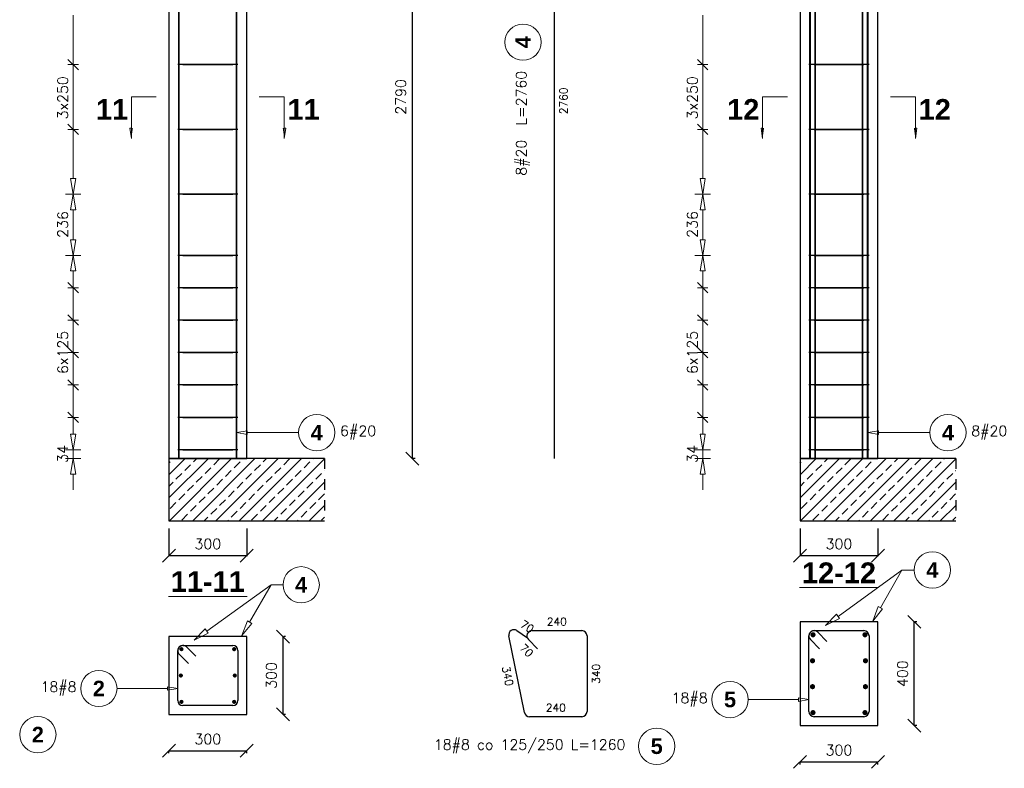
# Model space of a CAD drawing. Header units: millimetres. Extents: x -62590 to 46238, y 147773 to 522018.
# Tile 46 of 93: x 5465 to 9261, y 254318 to 257206. Entities that reach past the tile are written whole.
import ezdxf

# ---------------------------------------------------------------- set-up
doc = ezdxf.new("R2010")
doc.units = ezdxf.units.MM
doc.linetypes.add('DASHED', pattern=[2, 1, -1])
for name, color, linetype in [('AutoCAD_Structural_Detailing_deskowanie', 2, 'Continuous'), ('AutoCAD_Structural_Detailing_kształt pręta', 7, 'Continuous'), ('AutoCAD_Structural_Detailing_opis kształtu pręta', 7, 'Continuous'), ('AutoCAD_Structural_Detailing_opis rozkładu', 7, 'Continuous'), ('AutoCAD_Structural_Detailing_pręt wyrzucony', 7, 'Continuous'), ('AutoCAD_Structural_Detailing_pręty punktowe', 7, 'Continuous'), ('AutoCAD_Structural_Detailing_rozkład pręta', 7, 'Continuous'), ('AutoCAD_Structural_Detailing_symbole graficzne', 7, 'Continuous'), ('e-cad_cienkie', 1, 'Continuous')]:
    doc.layers.add(name, color=color, linetype=linetype)
doc.styles.add('style1', font='simplex.shx')
doc.styles.add('style3', font='arialbd.ttf')
doc.styles.add('style5', font='arialbd.ttf')
doc.dimstyles.new('RBCT DIM 20', dxfattribs={"dimtxt": 40, "dimasz": 50, "dimexe": 2.5, "dimexo": 150, "dimgap": 25, "dimtad": 1, "dimdec": 0, "dimzin": 1, "dimtxsty": 'style1', "dimblk": 'OBLIQUE', "dimcen": 50, "dimclrd": 8, "dimclre": 8, "dimclrt": 2, "dimadec": 0, "dimazin": 0, "dimtfac": 1, "dimtdec": 0, "dimtmove": 0, "dimatfit": 3, "dimfxl": 1, "dimarcsym": 0})

# ---------------------------------------------------------------- blocks, each defined once
blk = doc.blocks.new('_Oblique')
at = {"color": 0, "linetype": 'ByBlock', "lineweight": -2}
blk.add_line((-0.5, -0.5), (0.5, 0.5), dxfattribs=at)
blk = doc.blocks.new('*D66')
at = {"layer": 'AutoCAD_Structural_Detailing_deskowanie', "color": 8, "lineweight": -2}
for p, q in [((6979, 255513.2), (6979, 258303.2)), ((6989, 258303.2), (6981.5, 258303.2)), ((6989, 255513.2), (6981.5, 255513.2))]:
    blk.add_line(p, q, dxfattribs=at)
at = {"layer": 'Defpoints', "color": 0, "ltscale": 40}
for p in [(6839, 258303.2), (6979, 258303.2), (6839, 255513.2)]:
    blk.add_point(p, dxfattribs=at)
at = {"layer": 'AutoCAD_Structural_Detailing_deskowanie', "color": 8, "lineweight": -2, "ltscale": 40, "xscale": 50, "yscale": 50, "zscale": 50}
for p, rotation in [((6979, 258303.2), 90), ((6979, 255513.2), 270)]:
    blk.add_blockref('_Oblique', p, dxfattribs=dict(at, rotation=rotation))
at = {"layer": 'AutoCAD_Structural_Detailing_deskowanie', "color": 2, "ltscale": 40, "insert": (6934, 256908.2), "char_height": 40, "attachment_point": 5, "rotation": 90, "style": 'style1'}
blk.add_mtext('2790', dxfattribs=at)
blk = doc.blocks.new('*D68')
at = {"layer": 'AutoCAD_Structural_Detailing_deskowanie', "color": 8, "lineweight": -2}
for p, q in [((8913.5, 254483.3), (8913.5, 254883.3)), ((8923.5, 254883.3), (8916, 254883.3)), ((8923.5, 254483.3), (8916, 254483.3))]:
    blk.add_line(p, q, dxfattribs=at)
at = {"layer": 'Defpoints', "color": 0, "ltscale": 40}
for p in [(8773.5, 254883.3), (8913.5, 254883.3), (8773.5, 254483.3)]:
    blk.add_point(p, dxfattribs=at)
at = {"layer": 'AutoCAD_Structural_Detailing_deskowanie', "color": 8, "lineweight": -2, "ltscale": 40, "xscale": 50, "yscale": 50, "zscale": 50}
for p, rotation in [((8913.5, 254883.3), 90), ((8913.5, 254483.3), 270)]:
    blk.add_blockref('_Oblique', p, dxfattribs=dict(at, rotation=rotation))
at = {"layer": 'AutoCAD_Structural_Detailing_deskowanie', "color": 2, "ltscale": 40, "insert": (8868.5, 254683.3), "char_height": 40, "attachment_point": 5, "rotation": 90, "style": 'style1'}
blk.add_mtext('400', dxfattribs=at)
blk = doc.blocks.new('*D69')
at = {"layer": 'AutoCAD_Structural_Detailing_deskowanie', "color": 8, "lineweight": -2}
for p, q in [((8473.5, 254343.3), (8773.5, 254343.3)), ((8473.5, 254333.3), (8473.5, 254340.8)), ((8773.5, 254333.3), (8773.5, 254340.8))]:
    blk.add_line(p, q, dxfattribs=at)
at = {"layer": 'Defpoints', "color": 0, "ltscale": 40}
for p in [(8473.5, 254483.3), (8773.5, 254483.3), (8773.5, 254343.3)]:
    blk.add_point(p, dxfattribs=at)
at = {"layer": 'AutoCAD_Structural_Detailing_deskowanie', "color": 8, "lineweight": -2, "ltscale": 40, "xscale": 50, "yscale": 50, "zscale": 50, "rotation": 180}
blk.add_blockref('_Oblique', (8473.5, 254343.3), dxfattribs=at)
at = {"layer": 'AutoCAD_Structural_Detailing_deskowanie', "color": 8, "lineweight": -2, "ltscale": 40, "xscale": 50, "yscale": 50, "zscale": 50}
blk.add_blockref('_Oblique', (8773.5, 254343.3), dxfattribs=at)
at = {"layer": 'AutoCAD_Structural_Detailing_deskowanie', "color": 2, "ltscale": 40, "insert": (8623.5, 254388.3), "char_height": 40, "attachment_point": 5, "style": 'style1'}
blk.add_mtext('300', dxfattribs=at)
blk = doc.blocks.new('*D156')
at = {"layer": 'AutoCAD_Structural_Detailing_deskowanie', "color": 8, "lineweight": -2}
for p, q in [((6480, 254526.2), (6480, 254826.2)), ((6490, 254826.2), (6482.5, 254826.2)), ((6490, 254526.2), (6482.5, 254526.2))]:
    blk.add_line(p, q, dxfattribs=at)
at = {"layer": 'Defpoints', "color": 0, "ltscale": 40}
for p in [(6340, 254826.2), (6480, 254826.2), (6340, 254526.2)]:
    blk.add_point(p, dxfattribs=at)
at = {"layer": 'AutoCAD_Structural_Detailing_deskowanie', "color": 8, "lineweight": -2, "ltscale": 40, "xscale": 50, "yscale": 50, "zscale": 50}
for p, rotation in [((6480, 254826.2), 90), ((6480, 254526.2), 270)]:
    blk.add_blockref('_Oblique', p, dxfattribs=dict(at, rotation=rotation))
at = {"layer": 'AutoCAD_Structural_Detailing_deskowanie', "color": 2, "ltscale": 40, "insert": (6435, 254676.2), "char_height": 40, "attachment_point": 5, "rotation": 90, "style": 'style1'}
blk.add_mtext('300', dxfattribs=at)
blk = doc.blocks.new('*D157')
at = {"layer": 'AutoCAD_Structural_Detailing_deskowanie', "color": 8, "lineweight": -2}
for p, q in [((6040, 254386.2), (6340, 254386.2)), ((6040, 254376.2), (6040, 254383.7)), ((6340, 254376.2), (6340, 254383.7))]:
    blk.add_line(p, q, dxfattribs=at)
at = {"layer": 'Defpoints', "color": 0, "ltscale": 40}
for p in [(6040, 254526.2), (6340, 254526.2), (6340, 254386.2)]:
    blk.add_point(p, dxfattribs=at)
at = {"layer": 'AutoCAD_Structural_Detailing_deskowanie', "color": 8, "lineweight": -2, "ltscale": 40, "xscale": 50, "yscale": 50, "zscale": 50, "rotation": 180}
blk.add_blockref('_Oblique', (6040, 254386.2), dxfattribs=at)
at = {"layer": 'AutoCAD_Structural_Detailing_deskowanie', "color": 8, "lineweight": -2, "ltscale": 40, "xscale": 50, "yscale": 50, "zscale": 50}
blk.add_blockref('_Oblique', (6340, 254386.2), dxfattribs=at)
at = {"layer": 'AutoCAD_Structural_Detailing_deskowanie', "color": 2, "ltscale": 40, "insert": (6190, 254431.2), "char_height": 40, "attachment_point": 5, "style": 'style1'}
blk.add_mtext('300', dxfattribs=at)
blk = doc.blocks.new('*D169')
at = {"layer": 'AutoCAD_Structural_Detailing_deskowanie', "color": 8, "lineweight": -2}
for p, q in [((6040, 255243.2), (6040, 255136.4)), ((6340, 255243.2), (6340, 255136.4)), ((6040, 255138.9), (6340, 255138.9))]:
    blk.add_line(p, q, dxfattribs=at)
at = {"layer": 'Defpoints', "color": 0, "ltscale": 40}
for p in [(6040, 255393.2), (6340, 255393.2), (6340, 255138.9)]:
    blk.add_point(p, dxfattribs=at)
at = {"layer": 'AutoCAD_Structural_Detailing_deskowanie', "color": 8, "lineweight": -2, "ltscale": 40, "xscale": 50, "yscale": 50, "zscale": 50, "rotation": 180}
blk.add_blockref('_Oblique', (6040, 255138.9), dxfattribs=at)
at = {"layer": 'AutoCAD_Structural_Detailing_deskowanie', "color": 8, "lineweight": -2, "ltscale": 40, "xscale": 50, "yscale": 50, "zscale": 50}
blk.add_blockref('_Oblique', (6340, 255138.9), dxfattribs=at)
at = {"layer": 'AutoCAD_Structural_Detailing_deskowanie', "color": 2, "ltscale": 40, "insert": (6190, 255183.9), "char_height": 40, "attachment_point": 5, "style": 'style1'}
blk.add_mtext('300', dxfattribs=at)
blk = doc.blocks.new('*D171')
at = {"layer": 'AutoCAD_Structural_Detailing_deskowanie', "color": 8, "lineweight": -2}
for p, q in [((8473.5, 255243.2), (8473.5, 255136.4)), ((8773.5, 255243.2), (8773.5, 255136.4)), ((8473.5, 255138.9), (8773.5, 255138.9))]:
    blk.add_line(p, q, dxfattribs=at)
at = {"layer": 'Defpoints', "color": 0, "ltscale": 40}
for p in [(8473.5, 255393.2), (8773.5, 255393.2), (8773.5, 255138.9)]:
    blk.add_point(p, dxfattribs=at)
at = {"layer": 'AutoCAD_Structural_Detailing_deskowanie', "color": 8, "lineweight": -2, "ltscale": 40, "xscale": 50, "yscale": 50, "zscale": 50, "rotation": 180}
blk.add_blockref('_Oblique', (8473.5, 255138.9), dxfattribs=at)
at = {"layer": 'AutoCAD_Structural_Detailing_deskowanie', "color": 8, "lineweight": -2, "ltscale": 40, "xscale": 50, "yscale": 50, "zscale": 50}
blk.add_blockref('_Oblique', (8773.5, 255138.9), dxfattribs=at)
at = {"layer": 'AutoCAD_Structural_Detailing_deskowanie', "color": 2, "ltscale": 40, "insert": (8623.5, 255183.9), "char_height": 40, "attachment_point": 5, "style": 'style1'}
blk.add_mtext('300', dxfattribs=at)

msp = doc.modelspace()

# ---------------------------------------------------------------- hatches: boundary and pattern name
at = {"layer": 'AutoCAD_Structural_Detailing_pręty punktowe'}
h = msp.add_hatch(color=1, dxfattribs=at)
edge = h.paths.add_edge_path(flags=0)
edge.add_arc((8523.3, 254833.5), 10, 0, 360, ccw=False)
h = msp.add_hatch(color=1, dxfattribs=at)
edge = h.paths.add_edge_path(flags=0)
edge.add_arc((8723.8, 254833.5), 10, 0, 360, ccw=False)
h = msp.add_hatch(color=1, dxfattribs=at)
edge = h.paths.add_edge_path(flags=0)
edge.add_arc((6088.3, 254777.9), 8, 0, 360, ccw=False)
h = msp.add_hatch(color=1, dxfattribs=at)
edge = h.paths.add_edge_path(flags=0)
edge.add_arc((6291.6, 254777.9), 8, 0, 360, ccw=False)
h = msp.add_hatch(color=1, dxfattribs=at)
edge = h.paths.add_edge_path(flags=0)
edge.add_arc((8521.5, 254733.3), 10, 0, 360, ccw=False)
h = msp.add_hatch(color=1, dxfattribs=at)
edge = h.paths.add_edge_path(flags=0)
edge.add_arc((8725.5, 254733.3), 10, 0, 360, ccw=False)
h = msp.add_hatch(color=1, dxfattribs=at)
edge = h.paths.add_edge_path(flags=0)
edge.add_arc((6086, 254676.2), 8, 0, 360, ccw=False)
h = msp.add_hatch(color=1, dxfattribs=at)
edge = h.paths.add_edge_path(flags=0)
edge.add_arc((6294, 254676.2), 8, 0, 360, ccw=False)
h = msp.add_hatch(color=1, dxfattribs=at)
edge = h.paths.add_edge_path(flags=0)
edge.add_arc((8521.5, 254633.2), 10, 0, 360, ccw=False)
h = msp.add_hatch(color=1, dxfattribs=at)
edge = h.paths.add_edge_path(flags=0)
edge.add_arc((8725.5, 254633.2), 10, 0, 360, ccw=False)
h = msp.add_hatch(color=1, dxfattribs=at)
edge = h.paths.add_edge_path(flags=0)
edge.add_arc((6088.3, 254574.6), 8, 0, 360, ccw=False)
h = msp.add_hatch(color=1, dxfattribs=at)
edge = h.paths.add_edge_path(flags=0)
edge.add_arc((6291.6, 254574.6), 8, 0, 360, ccw=False)
h = msp.add_hatch(color=1, dxfattribs=at)
edge = h.paths.add_edge_path(flags=0)
edge.add_arc((8523.3, 254533), 10, 0, 360, ccw=False)
h = msp.add_hatch(color=1, dxfattribs=at)
edge = h.paths.add_edge_path(flags=0)
edge.add_arc((8723.8, 254533), 10, 0, 360, ccw=False)
at = {"layer": 'AutoCAD_Structural_Detailing_symbole graficzne', "linetype": 'Continuous', "lineweight": 0}
for points in [[(5895.4, 256748.2), (5895.4, 256788.2), (5901.1, 256788.2)], [(6484.6, 256748.2), (6484.6, 256788.2), (6478.9, 256788.2)], [(8328.9, 256748.2), (8328.9, 256788.2), (8334.6, 256788.2)], [(8918.1, 256748.2), (8918.1, 256788.2), (8912.4, 256788.2)]]:
    msp.add_hatch(color=7, dxfattribs=at).paths.add_polyline_path(points, flags=0)
at = {"layer": 'e-cad_cienkie', "linetype": 'ByBlock', "ltscale": 40}
h = msp.add_hatch(dxfattribs=at)
h.set_pattern_fill('ANSI33', color=8, scale=10)
h.set_pattern_definition([(45, (9176.52, 4895.227), (-44.90128, 44.90128), []), (45, (9221.424, 4895.227), (-44.90128, 44.90128), [31.75, -15.875])])
h.paths.add_polyline_path([(6640, 255513.2), (6040, 255513.2), (6040, 255273.2), (6640, 255273.2)])
h = msp.add_hatch(dxfattribs=at)
h.set_pattern_fill('ANSI33', color=8, scale=10)
h.set_pattern_definition([(45, (11610.044, 4895.227), (-44.90128, 44.90128), []), (45, (11654.945, 4895.227), (-44.90128, 44.90128), [31.75, -15.875])])
h.paths.add_polyline_path([(9073.5, 255513.2), (8473.5, 255513.2), (8473.5, 255273.2), (9073.5, 255273.2)])

# ---------------------------------------------------------------- linework, layer by layer
at = {"layer": 'AutoCAD_Structural_Detailing_deskowanie', "color": 2, "linetype": 'Continuous'}
for p, q in [((6040, 258603.2), (6040, 255513.2)), ((6340, 255513.2), (6340, 258603.2)), ((8473.5, 258303.2), (8473.5, 255513.2)), ((8773.5, 255513.2), (8773.5, 258303.2)), ((6040, 255513.2), (6340, 255513.2)), ((8473.5, 255513.2), (8773.5, 255513.2)), ((8773.5, 254883.3), (8473.5, 254883.3)), ((8473.5, 254883.3), (8473.5, 254483.3)), ((8773.5, 254883.3), (8473.5, 254883.3)), ((8473.5, 254883.3), (8473.5, 254483.3)), ((8773.5, 254483.3), (8773.5, 254883.3)), ((8773.5, 254483.3), (8773.5, 254883.3)), ((6340, 254826.2), (6040, 254826.2)), ((6040, 254826.2), (6040, 254526.2)), ((6340, 254826.2), (6040, 254826.2)), ((6040, 254826.2), (6040, 254526.2)), ((6340, 254526.2), (6340, 254826.2)), ((6340, 254526.2), (6340, 254826.2)), ((6040, 254526.2), (6340, 254526.2)), ((6040, 254526.2), (6340, 254526.2)), ((8473.5, 254483.3), (8773.5, 254483.3)), ((8473.5, 254483.3), (8773.5, 254483.3))]:
    msp.add_line(p, q, dxfattribs=at)
at = {"layer": 'AutoCAD_Structural_Detailing_deskowanie', "color": 0, "lineweight": 0}
for p, q in [((8471.8, 255016.3), (8775.3, 255016.3)), ((6037.9, 254981.6), (6342.1, 254981.6))]:
    msp.add_line(p, q, dxfattribs=at)
at = {"layer": 'AutoCAD_Structural_Detailing_kształt pręta', "color": 3}
for p, q in [((6078, 255513.2), (6078, 258273.2)), ((6079.7, 255513.2), (6079.7, 258273.2)), ((6300.2, 255513.2), (6300.2, 258273.2)), ((6302, 255513.2), (6302, 258273.2)), ((8511.5, 255513.2), (8511.5, 258273.2)), ((8511.5, 255513.2), (8511.5, 258273.2)), ((8513.3, 255513.2), (8513.3, 258273.2)), ((8531.5, 255513.2), (8531.5, 258273.2)), ((8531.5, 255513.2), (8531.5, 258273.2)), ((8533.3, 255513.2), (8533.3, 258273.2)), ((8713.8, 255513.2), (8713.8, 258273.2)), ((8715.5, 255513.2), (8715.5, 258273.2)), ((8715.5, 255513.2), (8715.5, 258273.2)), ((8733.8, 255513.2), (8733.8, 258273.2)), ((8735.5, 255513.2), (8735.5, 258273.2)), ((8735.5, 255513.2), (8735.5, 258273.2)), ((8511.5, 255513.2), (8531.5, 255513.2)), ((8511.5, 255513.2), (8531.5, 255513.2)), ((8513.3, 255513.2), (8533.3, 255513.2)), ((8713.8, 255513.2), (8733.8, 255513.2)), ((8715.5, 255513.2), (8735.5, 255513.2)), ((8715.5, 255513.2), (8735.5, 255513.2)), ((8527.5, 254849.3), (8719.5, 254849.3)), ((8541.6, 254843.4), (8577, 254808)), ((8507.5, 254537.3), (8507.5, 254829.3)), ((8548.7, 254779.8), (8513.4, 254815.1)), ((8739.5, 254829.3), (8739.5, 254537.3)), ((6074, 254580.2), (6074, 254772.2)), ((6094, 254792.2), (6286, 254792.2)), ((6108.1, 254786.4), (6143.5, 254751)), ((6306, 254772.2), (6306, 254580.2)), ((6115.2, 254722.7), (6079.8, 254758.1)), ((6286, 254560.2), (6094, 254560.2)), ((8719.5, 254517.3), (8527.5, 254517.3))]:
    msp.add_line(p, q, dxfattribs=at)
for centre, start, end in [((8527.5, 254829.3), 90, 225), ((8527.5, 254829.3), 45, 180), ((8719.5, 254829.3), 0, 90), ((6094, 254772.2), 90, 225), ((6094, 254772.2), 45, 180), ((6286, 254772.2), 0, 90), ((6094, 254580.2), 180, 270), ((6286, 254580.2), 270, 0), ((8527.5, 254537.3), 180, 270), ((8719.5, 254537.3), 270, 0)]:
    msp.add_arc(centre, 20, start, end, dxfattribs=at)
at = {"layer": 'AutoCAD_Structural_Detailing_opis kształtu pręta', "color": 8, "lineweight": 0}
for p, q in [((6302, 255613.2), (6342, 255619.8)), ((6342, 255606.5), (6302, 255613.2)), ((6342, 255606.5), (6342, 255619.8)), ((6540, 255613.2), (6342, 255613.2)), ((8735.5, 255613.2), (8775.5, 255619.8)), ((8775.5, 255606.5), (8735.5, 255613.2)), ((8775.5, 255606.5), (8775.5, 255619.8)), ((8973.5, 255613.2), (8775.5, 255613.2)), ((5840, 254626.2), (6034, 254626.2)), ((6034, 254632.9), (6074, 254626.2)), ((6034, 254632.9), (6034, 254619.6)), ((6074, 254626.2), (6034, 254619.6)), ((8273.5, 254583.3), (8467.5, 254583.3)), ((8467.5, 254589.9), (8507.5, 254583.3)), ((8467.5, 254589.9), (8467.5, 254576.6)), ((8507.5, 254583.3), (8467.5, 254576.6))]:
    msp.add_line(p, q, dxfattribs=at)
for centre in [(6610, 255613.2), (9043.5, 255613.2), (5770, 254626.2), (8203.5, 254583.3)]:
    msp.add_circle(centre, 70, dxfattribs=at)
at = {"layer": 'AutoCAD_Structural_Detailing_opis rozkładu', "color": 8, "lineweight": 0}
for p, q in [((5670.8, 257033.2), (5670.8, 257223.2)), ((8098.1, 257033.2), (8098.1, 257223.2)), ((5690.8, 257013.2), (5650.8, 257053.2)), ((8118.1, 257013.2), (8078.1, 257053.2)), ((5650.8, 257033.2), (5690.8, 257033.2)), ((5670.8, 256783.2), (5670.8, 257033.2)), ((5670.8, 257033.2), (5670.8, 256783.2)), ((8078.1, 257033.2), (8118.1, 257033.2)), ((8098.1, 256783.2), (8098.1, 257033.2)), ((8098.1, 257033.2), (8098.1, 256783.2)), ((5650.8, 256803.2), (5690.8, 256763.2)), ((5650.8, 256783.2), (5690.8, 256783.2)), ((5670.8, 256783.2), (5670.8, 256593.2)), ((8078.1, 256803.2), (8118.1, 256763.2)), ((8078.1, 256783.2), (8118.1, 256783.2)), ((8098.1, 256783.2), (8098.1, 256593.2)), ((5670.8, 256533.2), (5660.8, 256593.2)), ((5680.8, 256593.2), (5660.8, 256593.2)), ((5680.8, 256593.2), (5670.8, 256533.2)), ((8098.1, 256533.2), (8088.1, 256593.2)), ((8108.1, 256593.2), (8088.1, 256593.2)), ((8108.1, 256593.2), (8098.1, 256533.2)), ((5640.8, 256533.2), (5700.8, 256533.2)), ((5640.8, 256533.2), (5700.8, 256533.2)), ((5660.8, 256473.2), (5670.8, 256533.2)), ((5670.8, 256533.2), (5680.8, 256473.2)), ((8068.1, 256533.2), (8128.1, 256533.2)), ((8068.1, 256533.2), (8128.1, 256533.2)), ((8088.1, 256473.2), (8098.1, 256533.2)), ((8098.1, 256533.2), (8108.1, 256473.2)), ((5660.8, 256473.2), (5680.8, 256473.2)), ((5670.8, 256415.2), (5670.8, 256473.2)), ((8088.1, 256473.2), (8108.1, 256473.2)), ((8098.1, 256415.2), (8098.1, 256473.2)), ((5670.8, 256415.2), (5670.8, 256357.2)), ((8098.1, 256415.2), (8098.1, 256357.2)), ((5670.8, 256297.2), (5660.8, 256357.2)), ((5680.8, 256357.2), (5660.8, 256357.2)), ((5680.8, 256357.2), (5670.8, 256297.2)), ((8098.1, 256297.2), (8088.1, 256357.2)), ((8108.1, 256357.2), (8088.1, 256357.2)), ((8108.1, 256357.2), (8098.1, 256297.2)), ((5640.8, 256297.2), (5700.8, 256297.2)), ((5640.8, 256297.2), (5700.8, 256297.2)), ((5660.8, 256237.2), (5670.8, 256297.2)), ((5670.8, 256297.2), (5680.8, 256237.2)), ((8068.1, 256297.2), (8128.1, 256297.2)), ((8068.1, 256297.2), (8128.1, 256297.2)), ((8088.1, 256237.2), (8098.1, 256297.2)), ((8098.1, 256297.2), (8108.1, 256237.2)), ((5660.8, 256237.2), (5680.8, 256237.2)), ((5670.8, 256172.2), (5670.8, 256237.2)), ((8088.1, 256237.2), (8108.1, 256237.2)), ((8098.1, 256172.2), (8098.1, 256237.2)), ((5690.8, 256152.2), (5650.8, 256192.2)), ((5650.8, 256172.2), (5690.8, 256172.2)), ((5670.8, 256047.2), (5670.8, 256172.2)), ((8118.1, 256152.2), (8078.1, 256192.2)), ((8078.1, 256172.2), (8118.1, 256172.2)), ((8098.1, 256047.2), (8098.1, 256172.2)), ((5690.8, 256027.2), (5650.8, 256067.2)), ((8118.1, 256027.2), (8078.1, 256067.2)), ((5650.8, 256047.2), (5690.8, 256047.2)), ((5670.8, 255922.2), (5670.8, 256047.2)), ((8078.1, 256047.2), (8118.1, 256047.2)), ((8098.1, 255922.2), (8098.1, 256047.2)), ((5690.8, 255902.2), (5650.8, 255942.2)), ((8118.1, 255902.2), (8078.1, 255942.2)), ((5650.8, 255922.2), (5690.8, 255922.2)), ((5670.8, 255859.7), (5670.8, 255922.2)), ((8078.1, 255922.2), (8118.1, 255922.2)), ((8098.1, 255859.7), (8098.1, 255922.2)), ((5670.8, 255859.7), (5670.8, 255797.2)), ((8098.1, 255859.7), (8098.1, 255797.2)), ((5650.8, 255817.2), (5690.8, 255777.2)), ((5650.8, 255797.2), (5690.8, 255797.2)), ((5670.8, 255797.2), (5670.8, 255672.2)), ((8078.1, 255817.2), (8118.1, 255777.2)), ((8078.1, 255797.2), (8118.1, 255797.2)), ((8098.1, 255797.2), (8098.1, 255672.2)), ((5650.8, 255692.2), (5690.8, 255652.2)), ((8078.1, 255692.2), (8118.1, 255652.2)), ((5650.8, 255672.2), (5690.8, 255672.2)), ((5670.8, 255672.2), (5670.8, 255607.2)), ((8078.1, 255672.2), (8118.1, 255672.2)), ((8098.1, 255672.2), (8098.1, 255607.2)), ((5670.8, 255547.2), (5660.8, 255607.2)), ((5680.8, 255607.2), (5660.8, 255607.2)), ((5680.8, 255607.2), (5670.8, 255547.2)), ((8098.1, 255547.2), (8088.1, 255607.2)), ((8108.1, 255607.2), (8088.1, 255607.2)), ((8108.1, 255607.2), (8098.1, 255547.2)), ((5640.8, 255547.2), (5700.8, 255547.2)), ((5670.8, 255547.2), (5670.8, 255513.2)), ((8068.1, 255547.2), (8128.1, 255547.2)), ((8098.1, 255547.2), (8098.1, 255513.2)), ((5700.8, 255513.2), (5640.8, 255513.2)), ((5660.8, 255453.2), (5670.8, 255513.2)), ((5670.8, 255513.2), (5680.8, 255453.2)), ((8128.1, 255513.2), (8068.1, 255513.2)), ((8088.1, 255453.2), (8098.1, 255513.2)), ((8098.1, 255513.2), (8108.1, 255453.2)), ((5660.8, 255453.2), (5680.8, 255453.2)), ((5670.8, 255393.2), (5670.8, 255453.2)), ((8088.1, 255453.2), (8108.1, 255453.2)), ((8098.1, 255393.2), (8098.1, 255453.2)), ((8865.5, 255083.3), (8620.2, 254904.2)), ((8865.5, 255083.3), (8783, 254937.9)), ((8865.5, 255083.3), (8913.5, 255083.3)), ((6434, 255026.2), (6185.8, 254847.9)), ((6434, 255026.2), (6351.3, 254882)), ((6434, 255026.2), (6480, 255026.2)), ((8753.4, 254885.7), (8774.3, 254942.8)), ((8791.7, 254932.9), (8753.4, 254885.7)), ((8791.7, 254932.9), (8774.3, 254942.8)), ((6321.5, 254830), (6342.6, 254887)), ((6360, 254877), (6342.6, 254887)), ((8571.7, 254868.9), (8614.3, 254912.3)), ((8626.1, 254896.2), (8571.7, 254868.9)), ((8626.1, 254896.2), (8614.3, 254912.3)), ((6137.1, 254812.9), (6179.9, 254856)), ((6191.6, 254839.8), (6179.9, 254856)), ((6360, 254877), (6321.5, 254830)), ((6191.6, 254839.8), (6137.1, 254812.9))]:
    msp.add_line(p, q, dxfattribs=at)
for centre in [(8983.5, 255083.3), (6550, 255026.2)]:
    msp.add_circle(centre, 70, dxfattribs=at)
at = {"layer": 'AutoCAD_Structural_Detailing_pręt wyrzucony', "color": 3}
for p, q in [((7526.3, 255513.2, 200.3), (7526.3, 258273.2, 200.3)), ((7381.3, 254849.8), (7423, 254822.1)), ((7440.1, 254849.3), (7632.1, 254849.3)), ((7410.6, 254533.3), (7350.7, 254829.1)), ((7461.3, 254779.8), (7425.9, 254815.1)), ((7652.1, 254829.3), (7652.1, 254537.3)), ((7632.1, 254517.3), (7430.2, 254517.3))]:
    msp.add_line(p, q, dxfattribs=at)
at = {"layer": 'AutoCAD_Structural_Detailing_pręt wyrzucony', "color": 8, "lineweight": 0}
for centre in [(7405.2, 257119.5), (5534.7, 254448.2), (7920.7, 254403.2)]:
    msp.add_circle(centre, 70, dxfattribs=at)
at = {"layer": 'AutoCAD_Structural_Detailing_pręt wyrzucony', "color": 3}
for centre, start, end in [((7370.3, 254833.1), 56.4592, 191.4592), ((7440.1, 254829.3), 90, 225), ((7632.1, 254829.3), 0, 90), ((7632.1, 254537.3), 270, 0), ((7430.2, 254537.3), 191.4592, 270)]:
    msp.add_arc(centre, 20, start, end, dxfattribs=at)
at = {"layer": 'AutoCAD_Structural_Detailing_rozkład pręta', "color": 3, "linetype": 'ByBlock', "lineweight": 25}
for p, q in [((6094, 257033.2), (6074, 257033.2)), ((6094, 257033.2), (6074, 257033.2)), ((6108.1, 257033.2), (6074, 257033.2)), ((6115.2, 257033.2), (6079.8, 257033.2)), ((6094, 257033.2), (6286, 257033.2)), ((6286, 257033.2), (6094, 257033.2)), ((6108.1, 257033.2), (6143.5, 257033.2)), ((6306, 257033.2), (6286, 257033.2)), ((6306, 257033.2), (6286, 257033.2)), ((8527.5, 257033.2), (8507.5, 257033.2)), ((8527.5, 257033.2), (8507.5, 257033.2)), ((8541.6, 257033.2), (8507.5, 257033.2)), ((8548.7, 257033.2), (8513.4, 257033.2)), ((8527.5, 257033.2), (8719.5, 257033.2)), ((8719.5, 257033.2), (8527.5, 257033.2)), ((8541.6, 257033.2), (8577, 257033.2)), ((8739.5, 257033.2), (8719.5, 257033.2)), ((8739.5, 257033.2), (8719.5, 257033.2)), ((6094, 256783.2), (6074, 256783.2)), ((6094, 256783.2), (6074, 256783.2)), ((6108.1, 256783.2), (6074, 256783.2)), ((6115.2, 256783.2), (6079.8, 256783.2)), ((6094, 256783.2), (6286, 256783.2)), ((6286, 256783.2), (6094, 256783.2)), ((6108.1, 256783.2), (6143.5, 256783.2)), ((6306, 256783.2), (6286, 256783.2)), ((6306, 256783.2), (6286, 256783.2)), ((8527.5, 256783.2), (8507.5, 256783.2)), ((8527.5, 256783.2), (8507.5, 256783.2)), ((8541.6, 256783.2), (8507.5, 256783.2)), ((8548.7, 256783.2), (8513.4, 256783.2)), ((8527.5, 256783.2), (8719.5, 256783.2)), ((8719.5, 256783.2), (8527.5, 256783.2)), ((8541.6, 256783.2), (8577, 256783.2)), ((8739.5, 256783.2), (8719.5, 256783.2)), ((8739.5, 256783.2), (8719.5, 256783.2)), ((6094, 256533.2), (6074, 256533.2)), ((6094, 256533.2), (6074, 256533.2)), ((6108.1, 256533.2), (6074, 256533.2)), ((6115.2, 256533.2), (6079.8, 256533.2)), ((6094, 256533.2), (6286, 256533.2)), ((6286, 256533.2), (6094, 256533.2)), ((6108.1, 256533.2), (6143.5, 256533.2)), ((6306, 256533.2), (6286, 256533.2)), ((6306, 256533.2), (6286, 256533.2)), ((8527.5, 256533.2), (8507.5, 256533.2)), ((8527.5, 256533.2), (8507.5, 256533.2)), ((8541.6, 256533.2), (8507.5, 256533.2)), ((8548.7, 256533.2), (8513.4, 256533.2)), ((8527.5, 256533.2), (8719.5, 256533.2)), ((8719.5, 256533.2), (8527.5, 256533.2)), ((8541.6, 256533.2), (8577, 256533.2)), ((8739.5, 256533.2), (8719.5, 256533.2)), ((8739.5, 256533.2), (8719.5, 256533.2)), ((6094, 256297.2), (6074, 256297.2)), ((6094, 256297.2), (6074, 256297.2)), ((6108.1, 256297.2), (6074, 256297.2)), ((6115.2, 256297.2), (6079.8, 256297.2)), ((6094, 256297.2), (6286, 256297.2)), ((6286, 256297.2), (6094, 256297.2)), ((6108.1, 256297.2), (6143.5, 256297.2)), ((6306, 256297.2), (6286, 256297.2)), ((6306, 256297.2), (6286, 256297.2)), ((8527.5, 256297.2), (8507.5, 256297.2)), ((8527.5, 256297.2), (8507.5, 256297.2)), ((8541.6, 256297.2), (8507.5, 256297.2)), ((8548.7, 256297.2), (8513.4, 256297.2)), ((8527.5, 256297.2), (8719.5, 256297.2)), ((8719.5, 256297.2), (8527.5, 256297.2)), ((8541.6, 256297.2), (8577, 256297.2)), ((8739.5, 256297.2), (8719.5, 256297.2)), ((8739.5, 256297.2), (8719.5, 256297.2)), ((6094, 256172.2), (6074, 256172.2)), ((6094, 256172.2), (6074, 256172.2)), ((6108.1, 256172.2), (6074, 256172.2)), ((6115.2, 256172.2), (6079.8, 256172.2)), ((6094, 256172.2), (6286, 256172.2)), ((6286, 256172.2), (6094, 256172.2)), ((6108.1, 256172.2), (6143.5, 256172.2)), ((6306, 256172.2), (6286, 256172.2)), ((6306, 256172.2), (6286, 256172.2)), ((8527.5, 256172.2), (8507.5, 256172.2)), ((8527.5, 256172.2), (8507.5, 256172.2)), ((8541.6, 256172.2), (8507.5, 256172.2)), ((8548.7, 256172.2), (8513.4, 256172.2)), ((8527.5, 256172.2), (8719.5, 256172.2)), ((8719.5, 256172.2), (8527.5, 256172.2)), ((8541.6, 256172.2), (8577, 256172.2)), ((8739.5, 256172.2), (8719.5, 256172.2)), ((8739.5, 256172.2), (8719.5, 256172.2)), ((6094, 256047.2), (6074, 256047.2)), ((6094, 256047.2), (6074, 256047.2)), ((6108.1, 256047.2), (6074, 256047.2)), ((6115.2, 256047.2), (6079.8, 256047.2)), ((6094, 256047.2), (6286, 256047.2)), ((6286, 256047.2), (6094, 256047.2)), ((6108.1, 256047.2), (6143.5, 256047.2)), ((6306, 256047.2), (6286, 256047.2)), ((6306, 256047.2), (6286, 256047.2)), ((8527.5, 256047.2), (8507.5, 256047.2)), ((8527.5, 256047.2), (8507.5, 256047.2)), ((8541.6, 256047.2), (8507.5, 256047.2)), ((8548.7, 256047.2), (8513.4, 256047.2)), ((8527.5, 256047.2), (8719.5, 256047.2)), ((8719.5, 256047.2), (8527.5, 256047.2)), ((8541.6, 256047.2), (8577, 256047.2)), ((8739.5, 256047.2), (8719.5, 256047.2)), ((8739.5, 256047.2), (8719.5, 256047.2)), ((6094, 255922.2), (6074, 255922.2)), ((6094, 255922.2), (6074, 255922.2)), ((6108.1, 255922.2), (6074, 255922.2)), ((6115.2, 255922.2), (6079.8, 255922.2)), ((6094, 255922.2), (6286, 255922.2)), ((6286, 255922.2), (6094, 255922.2)), ((6108.1, 255922.2), (6143.5, 255922.2)), ((6306, 255922.2), (6286, 255922.2)), ((6306, 255922.2), (6286, 255922.2)), ((8527.5, 255922.2), (8507.5, 255922.2)), ((8527.5, 255922.2), (8507.5, 255922.2)), ((8541.6, 255922.2), (8507.5, 255922.2)), ((8548.7, 255922.2), (8513.4, 255922.2)), ((8527.5, 255922.2), (8719.5, 255922.2)), ((8719.5, 255922.2), (8527.5, 255922.2)), ((8541.6, 255922.2), (8577, 255922.2)), ((8739.5, 255922.2), (8719.5, 255922.2)), ((8739.5, 255922.2), (8719.5, 255922.2)), ((6094, 255797.2), (6074, 255797.2)), ((6094, 255797.2), (6074, 255797.2)), ((6108.1, 255797.2), (6074, 255797.2)), ((6115.2, 255797.2), (6079.8, 255797.2)), ((6094, 255797.2), (6286, 255797.2)), ((6286, 255797.2), (6094, 255797.2)), ((6108.1, 255797.2), (6143.5, 255797.2)), ((6306, 255797.2), (6286, 255797.2)), ((6306, 255797.2), (6286, 255797.2)), ((8527.5, 255797.2), (8507.5, 255797.2)), ((8527.5, 255797.2), (8507.5, 255797.2)), ((8541.6, 255797.2), (8507.5, 255797.2)), ((8548.7, 255797.2), (8513.4, 255797.2)), ((8527.5, 255797.2), (8719.5, 255797.2)), ((8719.5, 255797.2), (8527.5, 255797.2)), ((8541.6, 255797.2), (8577, 255797.2)), ((8739.5, 255797.2), (8719.5, 255797.2)), ((8739.5, 255797.2), (8719.5, 255797.2)), ((6094, 255672.2), (6074, 255672.2)), ((6094, 255672.2), (6074, 255672.2)), ((6108.1, 255672.2), (6074, 255672.2)), ((6115.2, 255672.2), (6079.8, 255672.2)), ((6094, 255672.2), (6286, 255672.2)), ((6286, 255672.2), (6094, 255672.2)), ((6108.1, 255672.2), (6143.5, 255672.2)), ((6306, 255672.2), (6286, 255672.2)), ((6306, 255672.2), (6286, 255672.2)), ((8527.5, 255672.2), (8507.5, 255672.2)), ((8527.5, 255672.2), (8507.5, 255672.2)), ((8541.6, 255672.2), (8507.5, 255672.2)), ((8548.7, 255672.2), (8513.4, 255672.2)), ((8527.5, 255672.2), (8719.5, 255672.2)), ((8719.5, 255672.2), (8527.5, 255672.2)), ((8541.6, 255672.2), (8577, 255672.2)), ((8739.5, 255672.2), (8719.5, 255672.2)), ((8739.5, 255672.2), (8719.5, 255672.2)), ((6094, 255547.2), (6074, 255547.2)), ((6094, 255547.2), (6074, 255547.2)), ((6108.1, 255547.2), (6074, 255547.2)), ((6115.2, 255547.2), (6079.8, 255547.2)), ((6094, 255547.2), (6286, 255547.2)), ((6286, 255547.2), (6094, 255547.2)), ((6108.1, 255547.2), (6143.5, 255547.2)), ((6306, 255547.2), (6286, 255547.2)), ((6306, 255547.2), (6286, 255547.2)), ((8527.5, 255547.2), (8507.5, 255547.2)), ((8527.5, 255547.2), (8507.5, 255547.2)), ((8541.6, 255547.2), (8507.5, 255547.2)), ((8548.7, 255547.2), (8513.4, 255547.2)), ((8527.5, 255547.2), (8719.5, 255547.2)), ((8719.5, 255547.2), (8527.5, 255547.2)), ((8541.6, 255547.2), (8577, 255547.2)), ((8739.5, 255547.2), (8719.5, 255547.2)), ((8739.5, 255547.2), (8719.5, 255547.2))]:
    msp.add_line(p, q, dxfattribs=at)
at = {"layer": 'AutoCAD_Structural_Detailing_symbole graficzne', "color": 7, "linetype": 'Continuous', "lineweight": 0}
for p, q in [((5895.4, 256908.2), (5991.4, 256908.2)), ((5895.4, 256748.2), (5895.4, 256908.2)), ((6484.6, 256908.2), (6388.6, 256908.2)), ((6484.6, 256748.2), (6484.6, 256908.2)), ((8328.9, 256908.2), (8424.9, 256908.2)), ((8328.9, 256748.2), (8328.9, 256908.2)), ((8918.1, 256908.2), (8822.1, 256908.2)), ((8918.1, 256748.2), (8918.1, 256908.2)), ((5895.4, 256788.2), (5889.7, 256788.2)), ((5895.4, 256748.2), (5889.7, 256788.2)), ((6484.6, 256788.2), (6490.3, 256788.2)), ((6484.6, 256748.2), (6490.3, 256788.2)), ((8328.9, 256788.2), (8323.2, 256788.2)), ((8328.9, 256748.2), (8323.2, 256788.2)), ((8918.1, 256788.2), (8923.8, 256788.2)), ((8918.1, 256748.2), (8923.8, 256788.2))]:
    msp.add_line(p, q, dxfattribs=at)
at = {"layer": 'AutoCAD_Structural_Detailing_symbole graficzne', "color": 0, "lineweight": 0}
for p, q in [((8471.8, 255016.3), (8775.3, 255016.3)), ((6037.9, 254981.6), (6342.1, 254981.6))]:
    msp.add_line(p, q, dxfattribs=at)
at = {"layer": 'e-cad_cienkie', "color": 8, "linetype": 'DASHED', "ltscale": 40}
for p, q in [((6640, 255513.2), (6640, 255273.2)), ((9073.5, 255513.2), (9073.5, 255273.2))]:
    msp.add_line(p, q, dxfattribs=at)
at = {"layer": 'e-cad_cienkie', "color": 1, "linetype": 'ByBlock', "ltscale": 40}
for points in [[(6640, 255513.2), (6040, 255513.2), (6040, 255273.2), (6640, 255273.2)], [(9073.5, 255513.2), (8473.5, 255513.2), (8473.5, 255273.2), (9073.5, 255273.2)]]:
    msp.add_lwpolyline(points, dxfattribs=at)

# ---------------------------------------------------------------- texts
at = {"layer": 'AutoCAD_Structural_Detailing_deskowanie', "color": 73, "insert": (8623.5, 255072.5), "char_height": 80, "attachment_point": 5, "style": 'style5'}
msp.add_mtext('12-12', dxfattribs=at)
at = {"layer": 'AutoCAD_Structural_Detailing_opis kształtu pręta', "color": 1, "char_height": 60, "attachment_point": 5, "style": 'style3'}
for s, insert in [('4', (6610, 255613.2)), ('4', (9043.5, 255613.2)), ('2', (5770, 254626.2)), ('5', (8203.5, 254583.3))]:
    msp.add_mtext(s, dxfattribs=dict(at, insert=insert))
at = {"layer": 'AutoCAD_Structural_Detailing_opis kształtu pręta', "color": 2, "char_height": 40, "attachment_point": 5, "style": 'style1'}
for s, insert in [('6#20  ', (6769.5, 255613.2)), ('8#20  ', (9203, 255613.2)), ('18#8  ', (5614.3, 254626.2)), ('18#8  ', (8047.8, 254583.3))]:
    msp.add_mtext(s, dxfattribs=dict(at, insert=insert))
at = {"layer": 'AutoCAD_Structural_Detailing_opis rozkładu', "color": 2, "char_height": 40, "attachment_point": 7, "rotation": 90, "style": 'style1'}
for s, insert in [('3x250', (5650.8, 256821.5)), ('3x250', (8078.1, 256821.5)), ('236', (5650.8, 256364.7)), ('236', (8078.1, 256364.7)), ('6x125', (5650.8, 255839.3)), ('6x125', (8078.1, 255839.3)), ('34', (5650.8, 255496.8)), ('34', (8078.1, 255496.8))]:
    msp.add_mtext(s, dxfattribs=dict(at, insert=insert))
at = {"layer": 'AutoCAD_Structural_Detailing_opis rozkładu', "color": 1, "char_height": 60, "attachment_point": 5, "style": 'style3'}
for insert in [(8983.5, 255083.3), (6550, 255026.2)]:
    msp.add_mtext('4', dxfattribs=dict(at, insert=insert))
at = {"layer": 'AutoCAD_Structural_Detailing_pręt wyrzucony', "color": 1, "insert": (7405.2, 257119.5), "char_height": 60, "attachment_point": 5, "rotation": 90, "style": 'style3'}
msp.add_mtext('4', dxfattribs=at)
at = {"layer": 'AutoCAD_Structural_Detailing_pręt wyrzucony', "color": 2, "attachment_point": 5, "style": 'style1'}
for s, insert, char_height, rotation in [('8#20  L=2760', (7405.2, 256806.6), 40, 90), ('2760', (7561.3, 256893.2, 200.3), 30, 90), ('70', (7421.5, 254865.1), 30, 326.4592), ('70', (7418.9, 254772.7), 30, 315), ('340', (7346.3, 254674.2), 30, 281.4592), ('340', (7687.1, 254683.3), 30, 90)]:
    msp.add_mtext(s, dxfattribs=dict(at, insert=insert, char_height=char_height, rotation=rotation))
for s, insert, char_height in [('240', (7536.1, 254884.3), 30), ('240', (7531.2, 254552.3), 30), ('18#8 co 125/250 L=1260', (7430.7, 254403.2), 40)]:
    msp.add_mtext(s, dxfattribs=dict(at, insert=insert, char_height=char_height))
at = {"layer": 'AutoCAD_Structural_Detailing_pręt wyrzucony', "color": 1, "char_height": 60, "attachment_point": 5, "style": 'style3'}
for s, insert in [('2', (5534.7, 254448.2)), ('5', (7920.7, 254403.2))]:
    msp.add_mtext(s, dxfattribs=dict(at, insert=insert))
at = {"layer": 'AutoCAD_Structural_Detailing_symbole graficzne', "color": 1, "char_height": 80, "attachment_point": 5, "style": 'style5'}
for s, insert in [('11', (5820.8, 256860)), ('11', (6559.2, 256860)), ('12', (8254.3, 256860)), ('12', (8992.7, 256860)), ('12-12', (8623.5, 255072.5)), ('11-11', (6190, 255038.8))]:
    msp.add_mtext(s, dxfattribs=dict(at, insert=insert))

# ---------------------------------------------------------------- dimensions: what is measured, and where the dimension line sits
at = {"layer": 'AutoCAD_Structural_Detailing_deskowanie'}
for p1, p2, distance, override, picture, middle in [((6839, 255513.2), (6839, 258303.2), -140, {"dimscale": 1, "dimtmove": 1}, '*D66', (6934, 256908.2)), ((6040, 255393.2), (6340, 255393.2), -254.3, {"dimtmove": 1}, '*D169', (6190, 255183.9)), ((8473.5, 255393.2), (8773.5, 255393.2), -254.3, {"dimtmove": 1}, '*D171', (8623.5, 255183.9)), ((8773.5, 254483.3), (8773.5, 254883.3), -140, {"dimscale": 1, "dimtmove": 1}, '*D68', (8868.5, 254683.3)), ((6340, 254526.2), (6340, 254826.2), -140, {"dimscale": 1, "dimtmove": 1}, '*D156', (6435, 254676.2)), ((6040, 254526.2), (6340, 254526.2), -140, {"dimscale": 1, "dimtmove": 1}, '*D157', (6190, 254431.2)), ((8473.5, 254483.3), (8773.5, 254483.3), -140, {"dimscale": 1, "dimtmove": 1}, '*D69', (8623.5, 254388.3))]:
    dim = msp.add_aligned_dim(p1=p1, p2=p2, distance=distance, dimstyle='RBCT DIM 20', override=override, dxfattribs=at)
    dim.commit()
    dim.dimension.update_dxf_attribs({"geometry": picture, "text_midpoint": middle})

doc.saveas('drawing.dxf')
